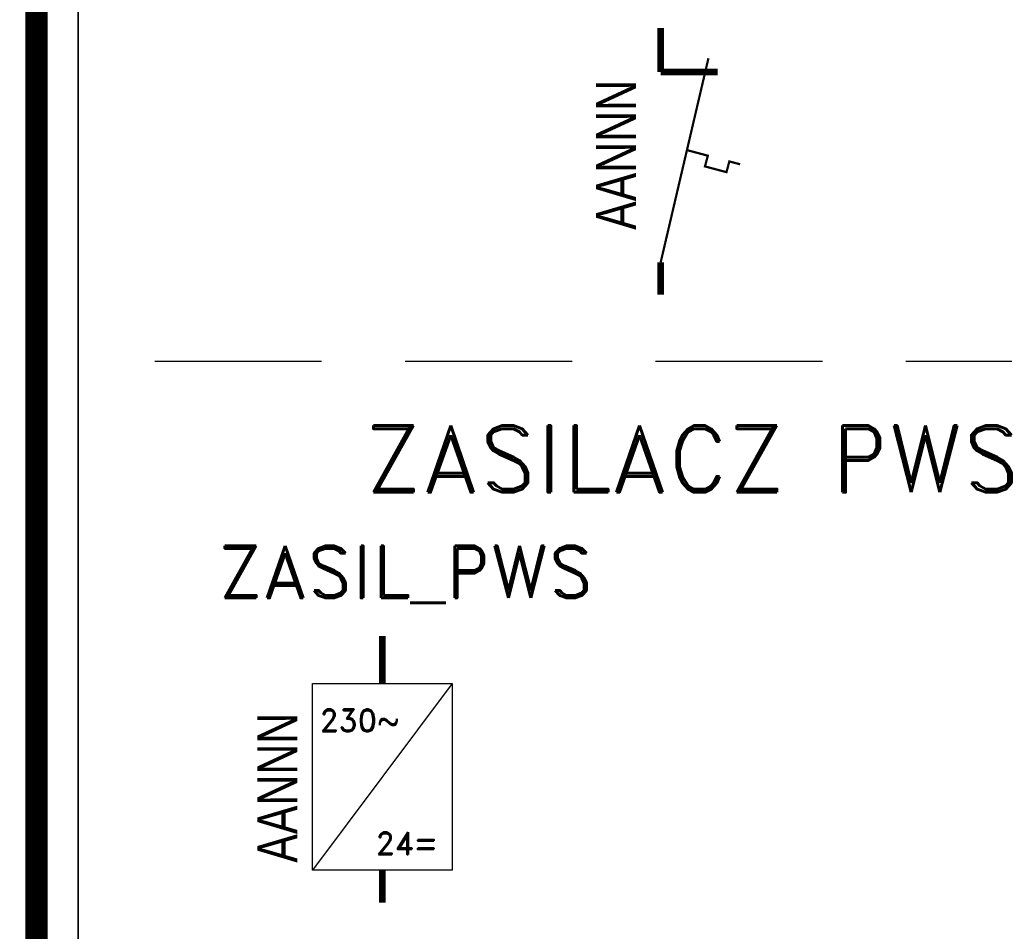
# Model space of a CAD drawing. Header units: millimetres. Extents: x 947 to 1808, y 151 to 525.
# Tile 19 of 27: x 1596 to 1640, y 191 to 232. Entities that reach past the tile are written whole.
import ezdxf

# ---------------------------------------------------------------- set-up
doc = ezdxf.new("R2010")
doc.units = ezdxf.units.MM
doc.header["$LTSCALE"] = 15
doc.linetypes.add('DASHED', pattern=[0.75, 0.5, -0.25])
doc.layers.add('KKS_1', color=7, linetype='Continuous', lineweight=5)
doc.styles.add('ROMAND', font='romand.shx')

# ---------------------------------------------------------------- blocks, each defined once
blk = doc.blocks.new('WYTE')
for points, const_width in [([(0, 0), (0, -1.984)], 0.3), ([(0, -10.537), (2.145, -1.366)], 0.1), ([(0, -1.984), (2.562, -1.984)], 0.3), ([(1.179, -5.495), (2.119, -5.746), (1.99, -6.229), (2.956, -6.487), (3.085, -6.004), (3.568, -6.133)], 0.1), ([(0, -10.537), (0, -12)], 0.3)]:
    blk.add_lwpolyline(points, dxfattribs=dict(const_width=const_width))
at = {"layer": 'KKS_1', "color": 7, "width": 0.8, "flags": 1}
for tag, p, height in [('KKS_1_PEŁNY', (-4.254, -9.431), 2.5), ('OPIS', (1.397, -7.948), 1.5)]:
    blk.add_attdef(tag, p, '', height=height, rotation=90, dxfattribs=at)
at = {"layer": 'KKS_1', "color": 7, "width": 0.8}
blk.add_attdef('KKS_1_KONIEC', (-1.103, -9.081), '', height=1.8, rotation=90, dxfattribs=at)
blk = doc.blocks.new('ZASIL_PWS')
for p, q in [((3.137, -2.144), (-3.137, -10.537)), ((-3.137, -10.537), (-3.137, -2.144)), ((-3.137, -2.144), (3.137, -2.144)), ((3.137, -2.144), (3.137, -10.537)), ((3.137, -10.537), (-3.137, -10.537))]:
    blk.add_line(p, q)
at = {"const_width": 0.3}
for points in [[(0, -2.144), (0, 0)], [(0, -10.537), (0, -12)]]:
    blk.add_lwpolyline(points, dxfattribs=at)
at = {"style": 'ROMAND'}
for s, p in [('230~', (-2.819, -4.299)), ('24=', (-0.3, -9.829))]:
    blk.add_text(s, height=1, dxfattribs=at).set_placement(p)
at = {"layer": 'KKS_1', "color": 7, "width": 0.8, "flags": 1}
for tag, p, height in [('KKS_1_PEŁNY', (-7.822, -10.196), 2.5), ('OPIS', (-1.322, -10.183), 1.5)]:
    blk.add_attdef(tag, p, '', height=height, rotation=90, dxfattribs=at)
at = {"layer": 'KKS_1', "color": 7, "width": 0.8}
blk.add_attdef('KKS_1_KONIEC', (-3.822, -10.196), '', height=1.8, rotation=90, dxfattribs=at)

msp = doc.modelspace()

# ---------------------------------------------------------------- linework, layer by layer
at = {"linetype": 'DASHED'}
msp.add_line((1601.867, 217.13), (1672.653, 217.13), dxfattribs=at)
at = {"const_width": 1}
msp.add_lwpolyline([(1596.552, 436.395), (1596.552, 190.996)], dxfattribs=at)
at = {"layer": 'Defpoints'}
for points in [[(1388.428, 447.504), (1598.428, 447.504), (1598.428, 150.504), (1388.428, 150.504)], [(1598.428, 447.504), (1808.428, 447.504), (1808.428, 150.504), (1598.428, 150.504)]]:
    msp.add_lwpolyline(points, close=True, dxfattribs=at)

# ---------------------------------------------------------------- block references
for name, p in [('WYTE', (1624.602, 232.115)), ('ZASIL_PWS', (1612.096, 204.776))]:
    msp.add_blockref(name, p).add_auto_attribs({'KKS_1_KONIEC': 'AANNN'})

# ---------------------------------------------------------------- texts
at = {"style": 'ROMAND'}
for s, height, p in [('ZASILACZ PWS', 3, (1611.307, 211.237)), ('ZASIL_PWS', 2.34, (1604.719, 206.485))]:
    msp.add_text(s, height=height, dxfattribs=at).set_placement(p)

doc.saveas('drawing.dxf')
